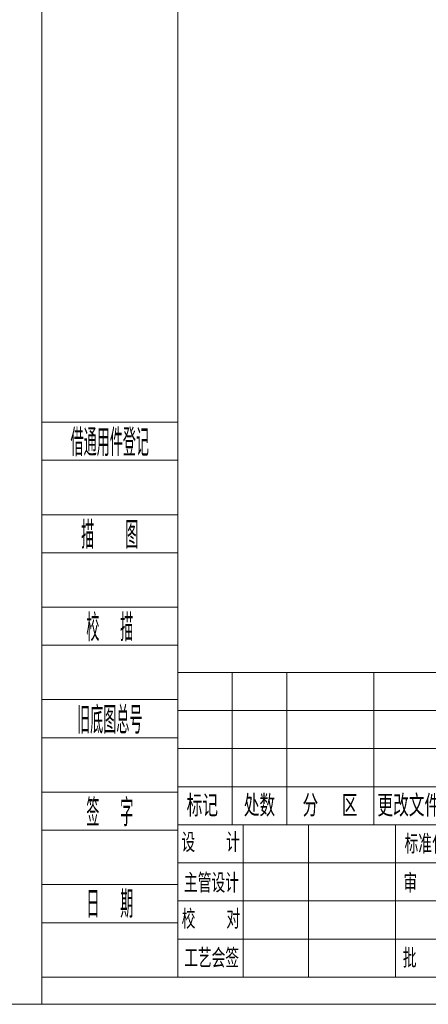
# Model space of a CAD drawing. Header units: millimetres. Extents: x 176 to 9387, y -11044 to -3322.
# Tile 139 of 256: x 7723 to 8098, y -11044 to -10139. Entities that reach past the tile are written whole.
import ezdxf
from ezdxf.enums import TextEntityAlignment as Align

# ---------------------------------------------------------------- set-up
doc = ezdxf.new("R2010")
doc.units = ezdxf.units.MM
doc.header["$LTSCALE"] = 0.3175
for name, color, linetype, lineweight in [('1轮廓实线层', 7, 'Continuous', 18), ('2细线层', 4, 'Continuous', 13), ('6文字层', 3, 'Continuous', 13), ('L2', 6, 'Continuous', 13), ('图框层', 7, 'Continuous', 18)]:
    doc.layers.add(name, color=color, linetype=linetype, lineweight=lineweight)
doc.styles.add('PC_TEXTSTYLE', font='ISOCP.SHX', dxfattribs={"width": 0.707, "bigfont": 'GBCBIG.SHX'})
doc.styles.add('仿宋体', font='txt')
doc.styles.add('标准汉字', font='gbenor.shx', dxfattribs={"bigfont": 'gbcbig.shx'})

# ---------------------------------------------------------------- blocks, each defined once
blk = doc.blocks.new('ZwmFrameMain_1_A4^_^无分区图框^_^landscape')
at = {"layer": '2细线层'}
for p in [(272, 205), (-25, -5)]:
    blk.add_line(p, (272, -5), dxfattribs=at)
blk = doc.blocks.new('ZwmFrameMain_2_A4^_^无分区图框^_^portrait')
at = {"layer": '1轮廓实线层'}
for q in [(0, 287), (180, 0)]:
    blk.add_line((0, 0), q, dxfattribs=at)
at = {"layer": '2细线层'}
for q in [(-25, 292), (185, -5)]:
    blk.add_line((-25, -5), q, dxfattribs=at)
blk = doc.blocks.new('ZwmFrameMain_2_纵向标题栏')
at = {"layer": '1轮廓实线层'}
for p, q in [((-180, 56), (0, 56)), ((-180, 0), (-180, 56))]:
    blk.add_line(p, q, dxfattribs=at)
at = {"layer": '2细线层', "color": 6, "linetype": 'Continuous'}
for p, q in [((-170, 28), (-170, 56)), ((-160, 28), (-160, 56)), ((-144, 28), (-144, 56)), ((-128, 0), (-128, 56)), ((-128, 28), (-128, 56)), ((-116, 0), (-116, 56)), ((-100, 0), (-100, 56)), ((-50, 0), (-50, 56)), ((-180, 49), (-100, 49)), ((-180, 42), (-100, 42)), ((-50, 38), (0, 38)), ((-180, 35), (-100, 35)), ((-180, 28), (-50, 28)), ((-168, 0), (-168, 28)), ((-156, 0), (-156, 28)), ((-74, 9), (-74, 28)), ((-62, 9), (-62, 28)), ((-180, 21), (-100, 21)), ((-100, 18), (0, 18)), ((-93.5, 9), (-93.5, 18)), ((-87, 9), (-87, 18)), ((-80.5, 9), (-80.5, 18)), ((-180, 14), (-100, 14)), ((-100, 9), (-50, 9)), ((-180, 7), (-100, 7))]:
    blk.add_line(p, q, dxfattribs=at)
at = {"layer": 'L2', "linetype": 'Continuous'}
blk.add_line((-140, 0), (-140, 28), dxfattribs=at)
at = {"layer": '6文字层', "color": 4, "linetype": 'Continuous', "insert": (-24.91, 42.09), "char_height": 2, "width": 55.1899, "attachment_point": 5, "style": '仿宋体'}
blk.add_mtext('芜湖藦卡机器人科技有限公司', dxfattribs=at)
at = {"layer": '6文字层', "color": 6, "style": '标准汉字'}
for s, insert, char_height, width, attachment_point in [('标记', (-175.5, 31.5), 4, 11.65, 5), ('处数', (-165.01, 31.5), 4, 11.45, 5), ('分  区', (-152.04, 31.5), 4, 19.1643, 5), ('更改文件号', (-136.14, 31.5), 4, 29.3, 5), ('签 名', (-122.34, 31.5), 4, 14.8571, 5), ('年 月 日', (-108.39, 31.5), 4, 23.9643, 5), ('设   计', (-173.97, 24.73), 3.5, 20.0562, 5), ('标准化', (-134.58, 24.45), 3.5, 15.4875, 5), ('阶 段 标 记', (-94.98, 21.04), 4.118, 30.425, 7), ('数量', (-70.82, 21), 4.118, 10.0187, 7), ('比例', (-59.23, 21.15), 4.118, 9.4062, 7), ('主管设计', (-173.82, 17.28), 3.5, 20.2125, 5), ('审  核', (-134.15, 17.23), 3.5, 16.4625, 5), ('校   对', (-173.93, 10.64), 3.5, 20.3187, 5), ('共  张        第  张', (-88.37, 2.32), 3.5, 60.8437, 7), ('工艺会签', (-173.8, 3.47), 3.5, 20.3, 5), ('批  准', (-134.27, 3.47), 3.5, 16.5937, 5)]:
    blk.add_mtext(s, dxfattribs=dict(at, insert=insert, char_height=char_height, width=width, attachment_point=attachment_point))
at = {"layer": '6文字层', "color": 4, "style": 'PC_TEXTSTYLE', "flags": 8}
for tag, height, width, p, p2 in [('产品名称或材料标记', 5.29, 0.911854, (-90.89, 39.38), (-59.53, 39.38)), ('图样名称', 5.88, 2.846512, (-48.82, 25.54), (-1.18, 25.54)), ('图样代号', 5.88, 2.86875, (-48.82, 6.64), (-1.18, 6.64))]:
    blk.add_attdef(tag, text='', height=height, dxfattribs=dict(at, width=width)).set_placement(p, p2, align=Align.FIT)
at = {"layer": '6文字层', "color": 6, "style": 'PC_TEXTSTYLE', "width": 9.241641, "flags": 8}
blk.add_attdef('设计', text='', height=2.5, rotation=359.5768, dxfattribs=at).set_placement((-166.76, 23.52), (-157.52, 23.45), align=Align.FIT)
at = {"layer": '6文字层', "color": 6, "style": 'PC_TEXTSTYLE', "flags": 8}
for tag, height, width, p, p2 in [('审核', 2.5, 2.542374, (-166.6, 16.66), (-157.7, 16.66)), ('重量', 4.12, 1.685865, (-72.82, 11.88), (-63.18, 11.88)), ('比例', 4.12, 1.699352, (-60.82, 11.71), (-51.18, 11.71))]:
    blk.add_attdef(tag, text='', height=height, dxfattribs=dict(at, width=width)).set_placement(p, p2, align=Align.FIT)
blk = doc.blocks.new('ZwmFrameMain_2_附加栏')
at = {"layer": '2细线层'}
for p, q in [((-25, 102), (0, 102)), ((-25, 95), (0, 95)), ((-25, 85), (0, 85)), ((-25, 78), (0, 78)), ((-25, 68), (0, 68)), ((-25, 61), (0, 61)), ((-25, 51), (0, 51)), ((-25, 44), (0, 44)), ((-25, 34), (0, 34)), ((-25, 27), (0, 27)), ((-25, 17), (0, 17)), ((-25, 10), (0, 10)), ((-25, 0), (0, 0))]:
    blk.add_line(p, q, dxfattribs=at)
at = {"layer": '6文字层', "color": 3, "style": 'PC_TEXTSTYLE'}
for s, width, p in [('借通用件登记', 0.667, (-12.5, 98.5)), ('描   图', 0.6667, (-12.5, 81.5)), ('校  描', 0.667, (-12.5, 64.5)), ('旧底图总号', 0.667, (-12.5, 47.5)), ('签  字', 0.667, (-12.5, 30.5)), ('日  期', 0.667, (-12.49, 13.6))]:
    blk.add_text(s, height=5, dxfattribs=dict(at, width=width)).set_placement(p, align=Align.MIDDLE)
at = {"layer": '6文字层', "style": 'PC_TEXTSTYLE'}
for tag, width, p, p2 in [('借通用件登记', 0.671328, (-23.44, 86.36), (-1.25, 86.36)), ('描图', 2.120922, (-23.44, 69.36), (-1.25, 69.36)), ('校图', 2.149976, (-23.75, 52.06), (-1.25, 52.06)), ('旧底图总号', 0.761452, (-22.84, 35.67), (-1.86, 35.67)), ('签字', 2.026939, (-23.14, 18.37), (-1.56, 18.37)), ('日期', 1.89999, (-22.84, 1.37), (-2.17, 1.37))]:
    blk.add_attdef(tag, text='', height=5, dxfattribs=dict(at, width=width)).set_placement(p, p2, align=Align.FIT)

msp = doc.modelspace()

# ---------------------------------------------------------------- block references
at = {"layer": '图框层'}
for name, p, xscale, yscale, zscale in [('ZwmFrameMain_2_A4^_^无分区图框^_^portrait', (7867.81729, -11018.94577), 5, 5, 5), ('ZwmFrameMain_1_A4^_^无分区图框^_^landscape', (5838.81729, -11008.94577), 7, 7, 7), ('ZwmFrameMain_2_附加栏', (7867.81729, -11018.94577), 5, 5, 5)]:
    msp.add_blockref(name, p, dxfattribs=dict(at, xscale=xscale, yscale=yscale, zscale=zscale))
ref = msp.add_blockref('ZwmFrameMain_2_纵向标题栏', (8767.81729, -11018.94577), dxfattribs=dict(at, xscale=5, yscale=5, zscale=5))
ref.add_attrib('比例', '1:5', dxfattribs={"layer": '6文字层', "color": 6, "height": 20.588235, "style": 'PC_TEXTSTYLE', "width": 0.707}).set_placement((8487.81729, -10960.40889), align=Align.CENTER)
ref.add_attrib('图样名称', '安装尺寸图-2', dxfattribs={"layer": '6文字层', "color": 4, "height": 29.411765, "style": 'PC_TEXTSTYLE', "width": 0.707}).set_placement((8642.81729, -10891.22993), align=Align.CENTER)
ref.add_attrib('产品名称或材料标记', 'MR10-1440', dxfattribs={"layer": '6文字层', "color": 4, "height": 26.470588, "style": 'PC_TEXTSTYLE', "width": 0.707}).set_placement((8391.78441, -10822.0573), align=Align.CENTER)

doc.saveas('drawing.dxf')
